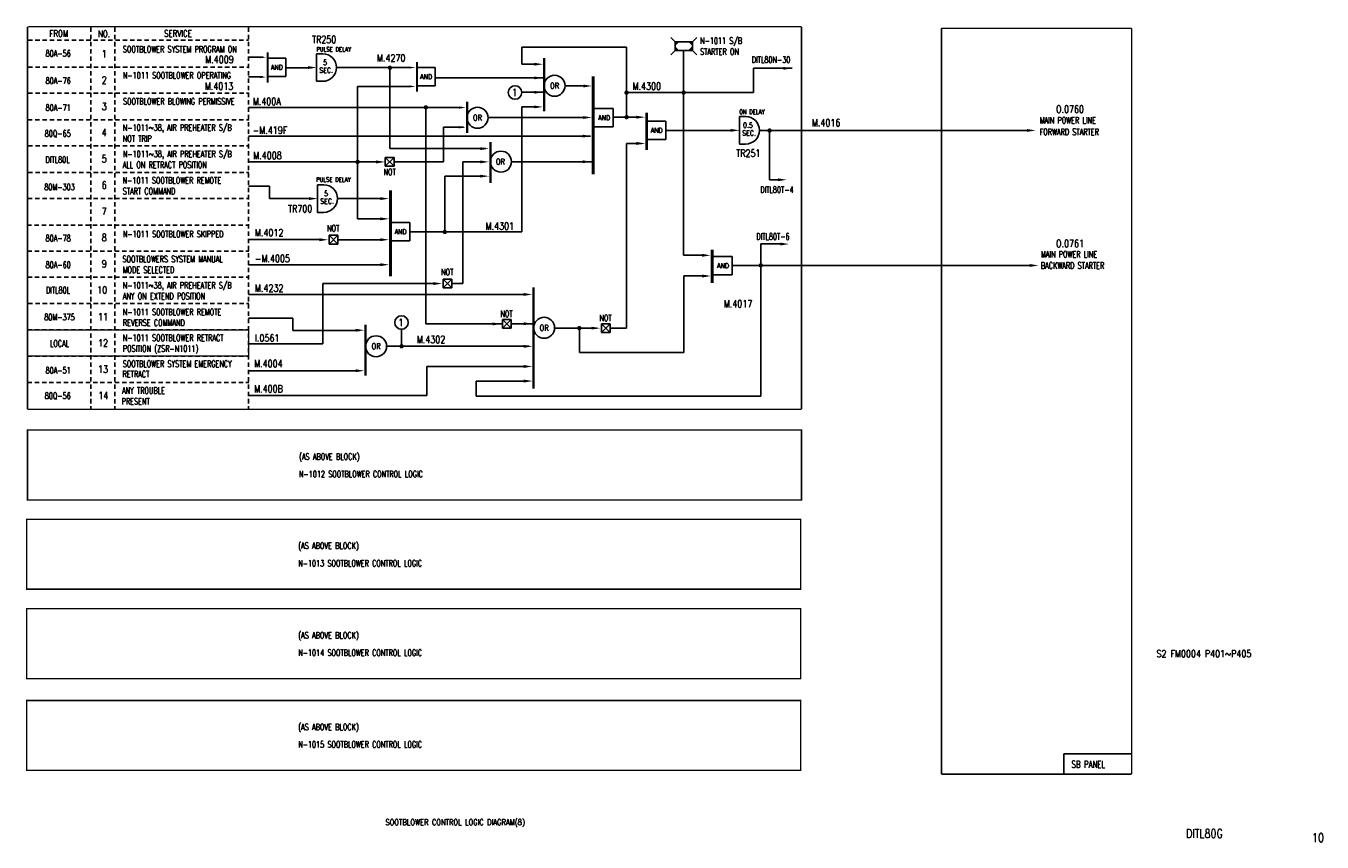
# Model space of a CAD drawing. Extents: x 15 to 460, y -301 to -21.
import ezdxf
from ezdxf.enums import TextEntityAlignment as Align

# ---------------------------------------------------------------- set-up
doc = ezdxf.new("R2010")
doc.units = 0
doc.header["$MEASUREMENT"] = 0
doc.linetypes.add('CENTER', pattern=[20, 8.8, -1, 0.4, -1, 8.8])
doc.linetypes.add('HIDDEN', pattern=[4, 1.5, -1, 1.5])
for name, color, linetype in [('CEN', 1, 'CENTER'), ('CON', 4, 'CONTINUOUS'), ('DCS', 7, 'CONTINUOUS'), ('HID', 2, 'HIDDEN')]:
    doc.layers.add(name, color=color, linetype=linetype)
doc.styles.add('ROMANS', font='romans', dxfattribs={"width": 0.8})

# ---------------------------------------------------------------- blocks, each defined once
blk = doc.blocks.new('LEADER')
at = {"layer": 'CON'}
blk.add_solid([(0.85, -0.57), (0.85, -1.57), (3.85, -1.07)], dxfattribs=at)

msp = doc.modelspace()

# ---------------------------------------------------------------- linework, layer by layer
at = {"layer": 'CEN', "const_width": 0.5}
for points in [[(15.82, -21.4), (15.82, -152.66)], [(281.43, -21.36), (16.14, -21.36)], [(281.43, -21.36), (281.43, -152.66)], [(394.71, -21.93), (329.46, -21.93)], [(329.46, -21.93), (329.46, -277.83)], [(394.73, -277.83), (394.73, -21.93)], [(91.48, -125.43), (15.78, -125.43)], [(91.68, -134.39), (91.68, -125.43)], [(91.62, -134.39), (15.93, -134.39)], [(281.43, -152.66), (15.82, -152.66)], [(15.78, -159.78), (281.43, -159.78), (281.43, -183.78), (15.78, -183.78), (15.78, -159.78)], [(15.51, -190.38), (281.16, -190.38), (281.16, -214.38), (15.51, -214.38), (15.51, -190.38)], [(15.51, -221.08), (281.16, -221.08), (281.16, -245.08), (15.51, -245.08), (15.51, -221.08)], [(15.51, -252.55), (281.16, -252.55), (281.16, -276.55), (15.51, -276.55), (15.51, -252.55)], [(329.46, -277.83), (394.72, -277.83)]]:
    msp.add_lwpolyline(points, dxfattribs=at)
at = {"layer": 'CON'}
for p, q in [((238.04, -26.53), (236.54, -25.03)), ((244.04, -26.53), (238.04, -26.53)), ((238.04, -26.53), (238.04, -29.53)), ((244.04, -26.53), (245.54, -25.03)), ((244.04, -29.53), (244.04, -26.53)), ((115.03, -30.66), (117.13, -30.66)), ((115.03, -30.66), (115.03, -40.11)), ((185.44, -28.41), (221.41, -28.41)), ((185.44, -34.25), (185.44, -28.41)), ((221.41, -52.77), (221.41, -28.41)), ((238.04, -29.53), (236.54, -31.03)), ((238.04, -29.53), (244.04, -29.53)), ((240.99, -99.82), (240.99, -29.57)), ((244.04, -29.53), (245.54, -31.03)), ((96.63, -31.82), (91.67, -31.82)), ((104.51, -32.13), (98.17, -32.13)), ((104.51, -32.13), (104.51, -38.43)), ((104.52, -35.48), (113.3, -35.48)), ((147.49, -35.37), (121.86, -35.37)), ((155.73, -35.4), (149.39, -35.4)), ((155.73, -35.4), (155.73, -41.7)), ((190.6, -34.25), (185.44, -34.25)), ((96.54, -38.63), (91.67, -38.63)), ((104.51, -38.43), (98.17, -38.43)), ((140.2, -63.21), (140.2, -35.89)), ((193.19, -38.94), (155.73, -38.94)), ((278.2, -35.6), (264.96, -35.6)), ((264.96, -43.98), (264.96, -35.6)), ((115.03, -40.11), (117.13, -40.11)), ((147.45, -41.88), (129.09, -41.88)), ((129.09, -87.28), (129.09, -41.88)), ((155.73, -41.7), (149.39, -41.7)), ((185.43, -43.86), (193.19, -43.86)), ((207.89, -41.71), (200.29, -41.71)), ((222.06, -43.98), (264.96, -43.98)), ((152.55, -48.88), (152.55, -123.31)), ((185.43, -91.77), (185.43, -48.9)), ((185.43, -48.9), (190.66, -48.9)), ((164.9, -49.1), (91.69, -49.1)), ((208.05, -52.54), (173.87, -52.54)), ((216.83, -49.47), (210.49, -49.47)), ((225.95, -52.42), (216.82, -52.42)), ((216.83, -49.47), (216.83, -55.77)), ((260.16, -52.2), (260.16, -61.65)), ((260.16, -52.2), (262.26, -52.2)), ((158.56, -67.76), (158.56, -55.87)), ((158.56, -55.87), (165.4, -55.87)), ((216.83, -55.77), (210.49, -55.77)), ((234.86, -53.82), (228.52, -53.82)), ((234.86, -53.82), (234.86, -60.12)), ((234.86, -56.94), (258.22, -56.94)), ((347.74, -56.97), (266.98, -56.97)), ((270.49, -56.97), (270.49, -73.95)), ((358.8, -56.97), (347.74, -56.97)), ((209.07, -58.95), (91.68, -58.95)), ((221.36, -124.78), (221.36, -61.42)), ((226.5, -61.42), (221.36, -61.42)), ((234.86, -60.12), (228.52, -60.12)), ((260.16, -61.65), (262.26, -61.65)), ((138.58, -66.26), (141.58, -66.26)), ((141.58, -66.26), (138.58, -69.26)), ((138.58, -66.26), (141.58, -69.26)), ((138.58, -69.26), (138.58, -66.26)), ((172.98, -63.21), (140.2, -63.21)), ((141.58, -66.26), (141.58, -69.26)), ((136.9, -67.76), (91.75, -67.76)), ((141.58, -69.26), (138.58, -69.26)), ((158.56, -67.76), (141.58, -67.76)), ((172.54, -67.76), (165.18, -67.76)), ((165.18, -67.76), (165.18, -109.52)), ((209.76, -67.72), (181.88, -67.72)), ((159.07, -72.65), (171.68, -72.65)), ((159.07, -91.74), (159.07, -72.65)), ((270.49, -73.95), (274.5, -73.95)), ((98.81, -76.1), (91.63, -76.1)), ((98.81, -76.1), (98.81, -80.36)), ((115.36, -75.63), (117.46, -75.63)), ((115.36, -75.63), (115.36, -85.08)), ((98.81, -80.36), (113.36, -80.36)), ((137.2, -80.36), (122.23, -80.36)), ((115.36, -85.08), (117.46, -85.08)), ((137.93, -87.28), (129.09, -87.28)), ((146.97, -88.57), (140.63, -88.57)), ((146.97, -88.57), (146.97, -94.87)), ((119.33, -92.95), (122.33, -95.95)), ((122.33, -92.95), (119.33, -95.95)), ((119.33, -95.95), (119.33, -92.95)), ((119.33, -92.95), (122.33, -92.95)), ((122.33, -92.95), (122.33, -95.95)), ((146.97, -91.77), (185.43, -91.77)), ((117.15, -94.44), (91.75, -94.44)), ((122.33, -95.95), (119.33, -95.95)), ((138.22, -94.47), (122.32, -94.47)), ((146.97, -94.87), (140.63, -94.87)), ((267.45, -95.92), (275.2, -95.92)), ((267.45, -95.93), (267.45, -148.16)), ((248.58, -99.82), (240.99, -99.82)), ((257.65, -100.23), (251.3, -100.23)), ((257.65, -100.23), (257.65, -106.53)), ((138.08, -103.04), (91.68, -103.04)), ((257.65, -106.53), (251.3, -106.53)), ((257.69, -103.3), (348.97, -103.3)), ((359.77, -103.3), (348.97, -103.3)), ((156.27, -109.5), (117.15, -109.5)), ((117.15, -130.24), (117.15, -109.5)), ((158.45, -108), (161.45, -111)), ((161.45, -108), (158.45, -111)), ((158.45, -111), (158.45, -108)), ((158.45, -108), (161.45, -108)), ((161.45, -111), (158.45, -111)), ((165.18, -109.52), (161.44, -109.52)), ((161.45, -108), (161.45, -111)), ((248.78, -106.91), (241.04, -106.91)), ((241.04, -106.91), (241.04, -133.21)), ((187.6, -113.24), (91.68, -113.24)), ((106.83, -121.34), (91.69, -121.34)), ((106.83, -121.34), (106.83, -125.56)), ((152.55, -123.31), (178.81, -123.31)), ((178.81, -121.84), (181.81, -124.84)), ((181.81, -121.84), (178.81, -124.84)), ((178.81, -121.84), (181.81, -121.84)), ((178.81, -124.84), (178.81, -121.84)), ((181.81, -121.84), (181.81, -124.84)), ((181.81, -123.31), (189.4, -123.31)), ((212.74, -123.28), (215.74, -126.28)), ((215.74, -123.28), (212.74, -126.28)), ((212.74, -123.28), (215.74, -123.28)), ((212.74, -126.28), (212.74, -123.28)), ((215.74, -123.28), (215.74, -126.28)), ((106.83, -125.56), (129.79, -125.56)), ((144.17, -131.03), (144.17, -125.19)), ((181.81, -124.84), (178.81, -124.84)), ((196.72, -124.78), (211.05, -124.78)), ((205.22, -133.21), (205.22, -124.77)), ((205.22, -124.77), (205.45, -124.77)), ((215.74, -126.28), (212.74, -126.28)), ((215.72, -124.78), (221.36, -124.78)), ((117.15, -130.24), (91.75, -130.24)), ((139.06, -131.02), (187.83, -131.02)), ((241.04, -133.21), (205.22, -133.21)), ((129.41, -139.41), (91.68, -139.41)), ((152.84, -147.9), (152.84, -137.93)), ((152.84, -137.93), (187.62, -137.93)), ((187.67, -142.95), (169.83, -142.95)), ((169.83, -148.16), (169.83, -142.95)), ((91.65, -147.9), (152.84, -147.9)), ((267.45, -148.16), (169.83, -148.16)), ((371.5, -270.82), (371.5, -277.78)), ((371.5, -270.82), (394.65, -270.82))]:
    msp.add_line(p, q, dxfattribs=at)
for points, const_width in [([(98.21, -30.19), (98.21, -40.62)], 0.7), ([(149.43, -33.5), (149.43, -43.68)], 0.7), ([(193.09, -32.14), (193.09, -50.44)], 0.8), ([(209.96, -38.4), (209.96, -72.08)], 1), ([(166.64, -47.14), (166.64, -57.9)], 0.8), ([(228.3, -50.83), (228.3, -63.65)], 1), ([(174.68, -60.92), (174.68, -75.04)], 0.8), ([(140.36, -77.49), (140.36, -106.99)], 1), ([(250.81, -97.9), (250.81, -109.28)], 1), ([(189.5, -110.81), (189.5, -145.53)], 0.8), ([(131.83, -123.56), (131.83, -141.09)], 0.8)]:
    msp.add_lwpolyline(points, dxfattribs=dict(at, const_width=const_width))
at = {"layer": 'CON', "const_width": 0.75}
for points in [[(139.8, -35.47, 1), (140.55, -35.47, 1)], [(221.03, -44, 1), (221.78, -44, 1)], [(240.61, -43.98, 1), (241.36, -43.98, 1)], [(152.14, -49.07, 1), (152.89, -49.07, 1)], [(221.03, -52.42, 1), (221.78, -52.42, 1)], [(270.09, -57.01, 1), (270.84, -57.01, 1)], [(128.71, -67.76, 1), (129.46, -67.76, 1)], [(158.62, -91.81, 1), (159.37, -91.81, 1)], [(267.08, -103.27, 1), (267.83, -103.27, 1)], [(204.79, -124.79, 1), (205.54, -124.79, 1)], [(143.8, -131.02, 1), (144.55, -131.02, 1)]]:
    msp.add_lwpolyline(points, format="xyb", close=True, dxfattribs=at)
at = {"layer": 'CON'}
for centre, radius in [((196.69, -41.63), 3.6), ((183.12, -43.96), 2.32), ((170.24, -52.61), 3.6), ((178.28, -67.68), 3.6), ((144.16, -122.88), 2.32), ((193.1, -124.69), 3.6), ((135.43, -131.03), 3.6)]:
    msp.add_circle(centre, radius, dxfattribs=at)
for centre in [(117.13, -35.39), (262.26, -56.93), (117.46, -80.35)]:
    msp.add_arc(centre, 4.72, 270, 90, dxfattribs=at)
for points in [[(239.54, -26.53), (238.04, -26.53), (238.04, -28.03)], [(242.54, -26.53), (244.04, -26.53), (244.04, -28.03)], [(238.04, -28.03), (238.04, -29.53), (239.54, -29.53)], [(244.04, -28.03), (244.04, -29.53), (242.54, -29.53)], [(112.03, -34.9), (112.03, -35.9), (115.03, -35.4)], [(257.16, -56.44), (257.16, -57.44), (260.16, -56.94)], [(358.8, -56.47), (358.8, -57.47), (361.8, -56.97)], [(273.38, -73.4), (273.38, -74.4), (276.38, -73.9)], [(112.36, -79.86), (112.36, -80.86), (115.36, -80.36)], [(274.17, -95.45), (274.17, -96.45), (277.17, -95.95)], [(359.77, -102.8), (359.77, -103.8), (362.77, -103.3)]]:
    msp.add_solid(points, dxfattribs=at)
at = {"layer": 'HID'}
for p, q in [((37.5, -21.61), (37.5, -152.66)), ((45.78, -21.62), (45.78, -152.72)), ((91.68, -21.61), (91.68, -152.64)), ((15.98, -26.01), (91.59, -26.01)), ((16.07, -35.27), (91.68, -35.27)), ((16, -44.22), (91.75, -44.22)), ((15.93, -53.35), (91.75, -53.35)), ((16, -62.3), (91.75, -62.3)), ((16, -71.37), (91.75, -71.37)), ((15.93, -80.32), (91.63, -80.32)), ((15.71, -89.45), (91.71, -89.45)), ((15.78, -98.4), (91.71, -98.4)), ((15.85, -107.35), (91.71, -107.35)), ((16, -116.3), (91.71, -116.3)), ((15.78, -125.43), (91.71, -125.43)), ((15.93, -134.39), (91.71, -134.39)), ((15.78, -143.4), (91.71, -143.4))]:
    msp.add_line(p, q, dxfattribs=at)

# ---------------------------------------------------------------- block references
at = {"layer": 'CON'}
for p, xscale, yscale, zscale in [((95.02, -31.11), 0.6999999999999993, 0.6999999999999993, 0.6999999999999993), ((95.02, -31.11), 0.6999999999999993, 0.6999999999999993, 0.6999999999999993), ((146.24, -34.64), 0.6999999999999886, 0.6999999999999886, 0.6999999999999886), ((146.24, -34.64), 0.6999999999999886, 0.6999999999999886, 0.6999999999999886), ((95.02, -37.91), 0.6999999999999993, 0.6999999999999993, 0.6999999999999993), ((95.02, -37.91), 0.6999999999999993, 0.6999999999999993, 0.6999999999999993), ((146.24, -41.12), 0.6999999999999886, 0.6999999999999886, 0.6999999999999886), ((163.16, -48.27), 0.8000000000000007, 0.8000000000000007, 0.8000000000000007), ((163.14, -55.02), 0.8000000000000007, 0.8000000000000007, 0.8000000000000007)]:
    msp.add_blockref('LEADER', p, dxfattribs=dict(at, xscale=xscale, yscale=yscale, zscale=zscale))
for p in [(188.86, -33.18), (188.86, -33.18), (274.35, -34.59), (274.35, -34.59), (188.86, -37.88), (188.86, -42.8), (188.86, -42.8), (205.66, -40.65), (188.86, -47.83), (188.86, -47.83), (205.66, -51.47), (223.95, -51.36), (205.47, -57.85), (223.95, -60.36), (170.32, -62.15), (134.6, -66.71), (170.32, -66.69), (205.47, -66.65), (170.32, -71.59), (136.07, -79.29), (136.07, -86.23), (115.13, -93.4), (136, -93.4), (246.45, -98.75), (246.45, -98.75), (136.07, -101.96), (246.45, -105.85), (154.24, -108.45), (185.24, -112.17), (174.6, -122.28), (185.28, -122.22), (185.28, -122.22), (208.53, -123.73), (127.53, -124.44), (185.28, -129.98), (185.28, -136.89), (127.56, -138.34), (185.28, -141.89)]:
    msp.add_blockref('LEADER', p, dxfattribs=at)

# ---------------------------------------------------------------- texts
at = {"layer": 'CON', "style": 'ROMANS', "width": 0.8}
for s, height, p in [('FROM', 2.2, (26.54, -23.71)), ('NO.', 2.2, (42.05, -23.83)), ('SERVICE', 2.2, (67.44, -23.7)), (' 1', 2.5, (41.43, -30.72)), ('PULSE DELAY', 1.5, (120.87, -29.13)), ('AND', 1.75, (101.36, -35.28)), ('SEC.', 1.75, (118.3, -36.31)), ('5', 1.75, (117.91, -33.65)), (' 2', 2.5, (41.43, -39.72)), ('AND', 1.75, (152.58, -38.55)), ('1', 2.5, (182.91, -43.95)), ('OR', 2, (196.69, -41.63)), (' 3', 2.5, (41.43, -48.72)), ('OR', 2, (170.24, -52.61)), ('AND', 1.75, (213.68, -52.62)), ('ON DELAY', 1.5, (264.44, -50.59)), (' 4', 2.5, (41.43, -57.72)), ('AND', 1.75, (231.71, -56.97)), ('SEC.', 1.75, (263.43, -57.86)), ('0.5', 1.75, (263.04, -55.19)), (' 5', 2.5, (41.43, -66.72)), ('OR', 2, (178.09, -67.68)), (' 6', 2.5, (41.43, -75.72)), ('PULSE DELAY', 1.5, (120.79, -73.81)), ('5', 1.75, (118.25, -78.62)), (' 7', 2.5, (41.43, -84.72)), ('SEC.', 1.75, (118.63, -81.28)), (' 8', 2.5, (41.43, -93.72)), ('AND', 1.75, (143.82, -91.72)), (' 9', 2.5, (41.43, -102.72)), ('AND', 1.75, (254.5, -103.38)), ('10', 2.5, (41.43, -111.72)), ('11', 2.5, (41.73, -120.89)), ('1', 2.5, (143.95, -122.87)), ('OR', 2, (193.1, -124.69)), ('12', 2.5, (41.73, -129.89)), ('OR', 2, (135.43, -131.03)), ('13', 2.5, (41.73, -138.89)), ('14', 2.5, (41.84, -147.94))]:
    msp.add_text(s, height=height, dxfattribs=at).set_placement(p, align=Align.MIDDLE)
at = {"layer": 'CON', "style": 'ROMANS', "width": 0.7}
for s, height, p in [('N-1011 S/B', 2.2, (246.62, -27.97)), ('80A-56', 2.2, (22.01, -32.31)), ('SOOTBLOWER SYSTEM PROGRAM ON', 2.2, (48.53, -30.86)), ('STARTER ON', 2.2, (246.62, -31.68)), ('DITL80N-30', 2.2, (264.36, -34.47)), ('80A-76', 2.2, (22.02, -41.66)), ('N-1011 SOOTBLOWER OPERATING', 2.2, (48.56, -39.83)), ('80A-71', 2.2, (22, -50.92)), ('SOOTBLOWER BLOWING PERMISSIVE', 2.2, (48.59, -48.76)), ('MAIN POWER LINE', 2.2, (363.15, -55.23)), ('80Q-65', 2.2, (21.72, -59.79)), ('N-1011~38, AIR PREHEATER S/B', 2.2, (48.52, -57.75)), ('FORWARD STARTER', 2.2, (363.15, -59.23)), ('NOT TRIP', 2.2, (48.52, -61.53)), ('DITL80L', 2.2, (21.98, -68.75)), ('N-1011~38, AIR PREHEATER S/B', 2.2, (48.55, -66.81)), ('ALL ON RETRACT POSITION', 2.2, (48.42, -70.53)), ('NOT', 2.2, (137.99, -72.96)), ('80M-303', 2.2, (21.57, -78.12)), ('N-1011 SOOTBLOWER REMOTE', 2.2, (48.46, -75.86)), ('START COMMAND', 2.2, (48.46, -79.56)), ('DITL80T-4', 2.2, (267.28, -79.06)), ('80A-78', 2.2, (22, -95.69)), ('N-1011 SOOTBLOWER SKIPPED', 2.2, (48.54, -94.3)), ('NOT', 2.2, (118.63, -92.28)), ('DITL80T-6', 2.2, (265.92, -95.11)), ('80A-60', 2.2, (22.02, -104.85)), ('SOOTBLOWERS SYSTEM MANUAL', 2.2, (48.41, -102.88)), ('BACKWARD STARTER', 2.2, (363.57, -105.07)), ('MAIN POWER LINE', 2.2, (363.58, -101.21)), ('MODE SELECTED', 2.2, (48.45, -106.57)), ('NOT', 2.2, (157.75, -107.33)), ('DITL80L', 2.2, (22.12, -113.53)), ('N-1011~38, AIR PREHEATER S/B', 2.2, (48.49, -111.87)), ('ANY ON EXTEND POSITION', 2.2, (48.47, -115.58)), ('80M-375', 2.2, (21.57, -122.78)), ('N-1011 SOOTBLOWER REMOTE', 2.2, (48.51, -121.03)), ('NOT', 2.2, (178.1, -121.65)), ('REVERSE COMMAND', 2.2, (48.51, -124.72)), ('NOT', 2.2, (212.07, -123.07)), ('LOCAL', 2.2, (23.49, -131.83)), ('N-1011 SOOTBLOWER RETRACT', 2.2, (48.51, -129.88)), ('POSITION (ZSR-N1011)', 2.2, (48.51, -133.57)), ('SOOTBLOWER SYSTEM EMERGENCY', 2.2, (48.49, -138.8)), ('80A-51', 2.2, (22.01, -141.04)), ('RETRACT', 2.2, (48.41, -142.34)), ('ANY TROUBLE', 2.2, (48.21, -147.96)), ('80Q-56', 2.2, (21.73, -149.77)), ('PRESENT', 2.2, (48.11, -151.67)), ('(AS ABOVE BLOCK)', 2.2, (108.98, -170.63)), ('N-1012 SOOTBLOWER CONTROL LOGIC', 2.2, (108.98, -176.63)), ('(AS ABOVE BLOCK)', 2.2, (108.71, -201.23)), ('N-1013 SOOTBLOWER CONTROL LOGIC', 2.2, (108.71, -207.23)), ('(AS ABOVE BLOCK)', 2.2, (108.71, -231.93)), ('N-1014 SOOTBLOWER CONTROL LOGIC', 2.2, (108.71, -237.93)), ('(AS ABOVE BLOCK)', 2.2, (108.71, -263.4)), ('N-1015 SOOTBLOWER CONTROL LOGIC', 2.2, (108.71, -269.4)), ('SB PANEL', 2.5, (374.09, -276.46))]:
    msp.add_text(s, height=height, dxfattribs=at).set_placement(p, align=Align.BOTTOM_LEFT)
at = {"layer": 'CON', "lineweight": 9, "style": 'ROMANS', "width": 0.8}
msp.add_text('SOOTBLOWER CONTROL LOGIC DIAGRAM(8)', height=2, dxfattribs=at).set_placement((138.65, -294.33), align=Align.MIDDLE_LEFT)
for s, p in [('DITL80G', (413.37, -300.59)), ('10', (456.61, -302.02))]:
    msp.add_text(s, height=3, dxfattribs=at).set_placement(p, align=Align.BOTTOM_LEFT)
at = {"layer": 'DCS', "style": 'ROMANS', "width": 0.8}
for s, p in [('TR250', (113.45, -27.78)), ('M.4270', (135.73, -34.11)), ('M.4009', (76.8, -34.6)), ('M.4013', (76.64, -43.81)), ('M.4300', (223.45, -43.77)), ('M.400A', (93.13, -49)), ('O.0760', (368.78, -51.68)), ('M.4016', (284.99, -56.32)), ('-M.419F', (93.13, -58.88)), ('M.4008', (93.27, -67.54)), ('TR251', (259.04, -66.8)), ('TR700', (105.21, -85.82)), ('M.4301', (173.03, -91.78)), ('M.4012', (93.87, -94.05)), ('O.0761', (368.78, -97.75)), ('-M.4005', (93.87, -102.91)), ('M.4232', (93.87, -113.05)), ('M.4017', (254.76, -118.43)), ('I.0561', (93.87, -130.18)), ('M.4302', (149.41, -130.67)), ('M.4004', (93.58, -138.98)), ('M.400B', (93.58, -147.59))]:
    msp.add_text(s, height=2.5, dxfattribs=at).set_placement(p, align=Align.BOTTOM_LEFT)
at = {"layer": 'DCS', "lineweight": 15, "style": 'ROMANS', "width": 0.8}
msp.add_text('S2 FM0004 P401~P405', height=2.5, dxfattribs=at).set_placement((403.25, -238.49), align=Align.BOTTOM_LEFT)

doc.saveas('drawing.dxf')
